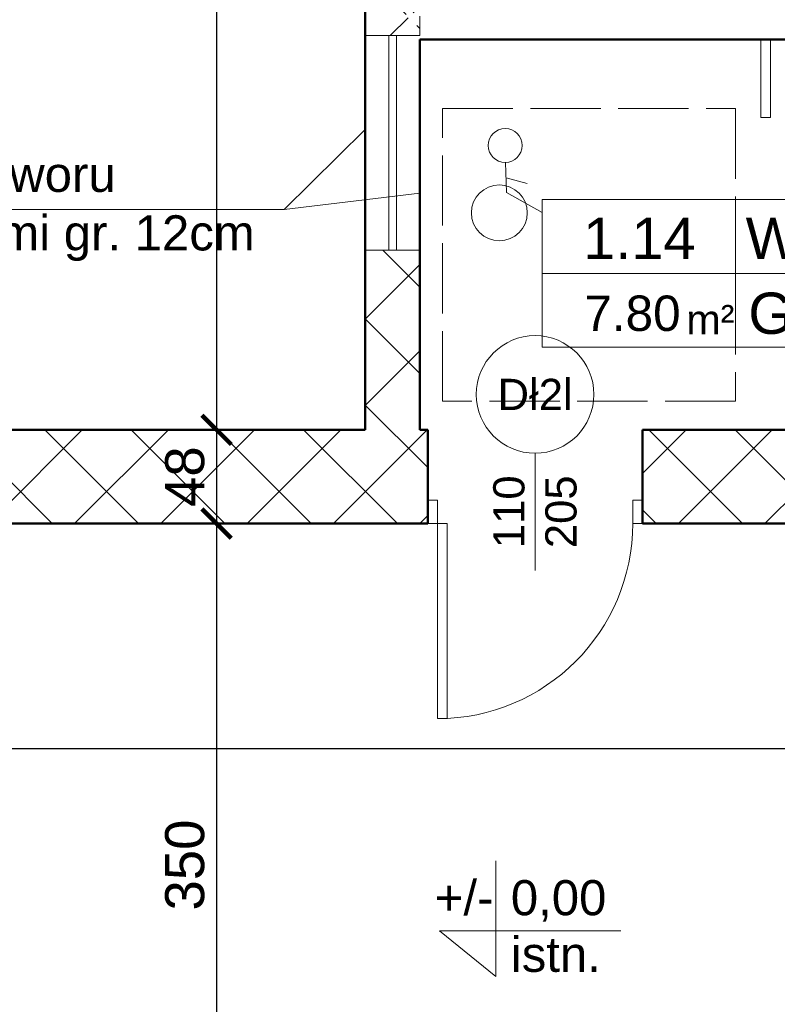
# Model space of a CAD drawing. Header units: millimetres. Extents: x -61343 to 9939, y -6894 to 7453.
# Tile 34 of 255: x -25694 to -25306, y 3074 to 3578. Entities that reach past the tile are written whole.
import ezdxf
from ezdxf.enums import TextEntityAlignment as Align

# ---------------------------------------------------------------- set-up
doc = ezdxf.new("R2010")
doc.units = ezdxf.units.MM
doc.header["$MEASUREMENT"] = 0
doc.linetypes.add('ACAD_ISO02W100', pattern=[15, 12, -3])
for name, color, linetype, lineweight in [('A_opisy', 81, 'Continuous', 13), ('A_przekrojowe główne', 50, 'Continuous', 50), ('A_sanitarka', 140, 'Continuous', 13), ('A_stolarka', 20, 'Continuous', 15), ('A_wymiary', 253, 'Continuous', 9), ('A_ściany istniejące', 82, 'Continuous', 50), ('A_ściany istniejące hatch', 82, 'Continuous', 9)]:
    doc.layers.add(name, color=color, linetype=linetype, lineweight=lineweight)
doc.layers.add('Konstrukcja - Ściany zew', color=7, linetype='Continuous')
doc.styles.get("Standard").update_dxf_attribs({"font": 'arial.ttf'})
doc.styles.add('STYL_AUTOMATYCZNY_2', font='arialbd.ttf')
doc.dimstyles.new('1do100', dxfattribs={"dimtxt": 20, "dimasz": 15, "dimexe": 15, "dimexo": 0.625, "dimgap": 6, "dimtad": 1, "dimtxsty": 'Standard', "dimblk": 'ARCHTICK', "dimcen": 2.5, "dimadec": 0, "dimazin": 0, "dimtfac": 1, "dimtmove": 0, "dimatfit": 3, "dimldrblk": 'OBLIQUE', "dimfxl": 15, "dimfxlon": 1, "dimarcsym": 0})

# ---------------------------------------------------------------- blocks, each defined once
blk = doc.blocks.new('_ArchTick')
at = {"color": 0, "linetype": 'ByBlock', "const_width": 0.15}
blk.add_lwpolyline([(-0.5, -0.5), (0.5, 0.5)], dxfattribs=at)
blk = doc.blocks.new('*D1283')
at = {"layer": 'A_wymiary', "color": 0, "lineweight": -2, "transparency": 16777216}
for p, q in [((-26061.05965633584, 3220.118262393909), (-26061.05965633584, 3190.118262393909)), ((-23895.05965633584, 3220.118262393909), (-23895.05965633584, 3190.118262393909)), ((-26061.05965633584, 3205.118262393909), (-23895.05965633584, 3205.118262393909))]:
    blk.add_line(p, q, dxfattribs=at)
at = {"layer": 'Defpoints', "color": 0, "transparency": 16777216}
for p in [(-26061.05965633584, 3320.323442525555), (-23895.05965633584, 3320.323442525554), (-23895.05965633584, 3205.118262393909)]:
    blk.add_point(p, dxfattribs=at)
at = {"layer": 'A_wymiary', "color": 0, "lineweight": -2, "transparency": 16777216, "xscale": 15, "yscale": 15, "zscale": 15, "rotation": 180}
blk.add_blockref('_ArchTick', (-26061.05965633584, 3205.118262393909), dxfattribs=at)
at = {"layer": 'A_wymiary', "color": 0, "lineweight": -2, "transparency": 16777216, "xscale": 15, "yscale": 15, "zscale": 15}
blk.add_blockref('_ArchTick', (-23895.05965633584, 3205.118262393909), dxfattribs=at)
at = {"layer": 'A_wymiary', "color": 0, "transparency": 16777216, "insert": (-24978.05965633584, 3221.329722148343), "char_height": 20, "attachment_point": 5}
blk.add_mtext('2166', dxfattribs=at)
blk = doc.blocks.new('_Oblique')
at = {"color": 0, "linetype": 'ByBlock', "lineweight": -2}
blk.add_line((-0.5, -0.5), (0.5, 0.5), dxfattribs=at)
blk = doc.blocks.new('*D1275')
at = {"layer": 'A_wymiary', "color": 0, "lineweight": -2, "transparency": 16777216}
for p, q in [((-25578.20712169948, 3970.323442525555), (-25608.20712169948, 3970.323442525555)), ((-25593.20712169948, 3970.323442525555), (-25593.20712169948, 3368.323442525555)), ((-25578.20712169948, 3368.323442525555), (-25608.20712169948, 3368.323442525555))]:
    blk.add_line(p, q, dxfattribs=at)
at = {"layer": 'Defpoints', "color": 0, "transparency": 16777216}
for p in [(-25103.05965633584, 3970.323442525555), (-25593.20712169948, 3368.323442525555), (-24658.05965633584, 3368.323442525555)]:
    blk.add_point(p, dxfattribs=at)
at = {"layer": 'A_wymiary', "color": 0, "lineweight": -2, "transparency": 16777216, "xscale": 15, "yscale": 15, "zscale": 15}
for p, rotation in [((-25593.20712169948, 3970.323442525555), 90), ((-25593.20712169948, 3368.323442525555), 270)]:
    blk.add_blockref('_ArchTick', p, dxfattribs=dict(at, rotation=rotation))
at = {"layer": 'A_wymiary', "color": 0, "transparency": 16777216, "insert": (-25609.41858145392, 3669.323442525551), "char_height": 20, "attachment_point": 5, "rotation": 90}
blk.add_mtext('602', dxfattribs=at)
blk = doc.blocks.new('*D1276')
at = {"layer": 'A_wymiary', "color": 0, "lineweight": -2, "transparency": 16777216}
for p, q in [((-25578.20712169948, 3368.323442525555), (-25608.20712169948, 3368.323442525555)), ((-25593.20712169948, 3368.323442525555), (-25593.20712169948, 3320.323442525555)), ((-25578.20712169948, 3320.323442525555), (-25608.20712169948, 3320.323442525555))]:
    blk.add_line(p, q, dxfattribs=at)
at = {"layer": 'Defpoints', "color": 0, "transparency": 16777216}
for p in [(-24658.05965633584, 3368.323442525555), (-25593.20712169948, 3320.323442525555), (-24678.05965633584, 3320.323442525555)]:
    blk.add_point(p, dxfattribs=at)
at = {"layer": 'A_wymiary', "color": 0, "lineweight": -2, "transparency": 16777216, "xscale": 15, "yscale": 15, "zscale": 15}
for p, rotation in [((-25593.20712169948, 3368.323442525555), 90), ((-25593.20712169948, 3320.323442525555), 270)]:
    blk.add_blockref('_ArchTick', p, dxfattribs=dict(at, rotation=rotation))
at = {"layer": 'A_wymiary', "color": 0, "transparency": 16777216, "insert": (-25609.41858145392, 3344.323442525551), "char_height": 20, "attachment_point": 5, "rotation": 90}
blk.add_mtext('48', dxfattribs=at)
blk = doc.blocks.new('*D1277')
at = {"layer": 'A_wymiary', "color": 0, "lineweight": -2, "transparency": 16777216}
for p, q in [((-25578.20712169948, 3320.323442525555), (-25608.20712169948, 3320.323442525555)), ((-25593.20712169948, 3320.323442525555), (-25593.20712169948, 2970.323442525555)), ((-25578.20712169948, 2970.323442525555), (-25608.20712169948, 2970.323442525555))]:
    blk.add_line(p, q, dxfattribs=at)
at = {"layer": 'Defpoints', "color": 0, "transparency": 16777216}
for p in [(-24678.05965633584, 3320.323442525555), (-25593.20712169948, 2970.323442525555), (-25112.05965633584, 2970.323442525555)]:
    blk.add_point(p, dxfattribs=at)
at = {"layer": 'A_wymiary', "color": 0, "lineweight": -2, "transparency": 16777216, "xscale": 15, "yscale": 15, "zscale": 15}
for p, rotation in [((-25593.20712169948, 3320.323442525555), 90), ((-25593.20712169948, 2970.323442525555), 270)]:
    blk.add_blockref('_ArchTick', p, dxfattribs=dict(at, rotation=rotation))
at = {"layer": 'A_wymiary', "color": 0, "transparency": 16777216, "insert": (-25609.42540273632, 3145.323442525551), "char_height": 20, "attachment_point": 5, "rotation": 90}
blk.add_mtext('350', dxfattribs=at)
blk = doc.blocks.new('*U1304')
blk.add_line((63.8127706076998, 50), (63.8127706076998, 0))
for points in [[(151.6563229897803, 25), (-1.608218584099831, 25), (-1.608218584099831, 50), (151.6563229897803, 50)], [(63.8127706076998, 0), (-1.608218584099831, 0), (-1.608218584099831, 50), (63.8127706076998, 50)], [(-1.608218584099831, 3.552713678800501e-15), (151.6563229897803, 1.315085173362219e-15), (151.6563229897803, 25), (-1.608218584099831, 25)]]:
    blk.add_lwpolyline(points, close=True)
at = {"insert": (47.18280978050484, 14.32589765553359), "char_height": 10, "attachment_point": 1}
blk.add_mtext_dynamic_manual_height_columns('m²', width=64.84177150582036, gutter_width=75, heights=[0], dxfattribs=at)
blk.add_attdef('NR', text='', height=14).set_placement((31.27604232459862, 36.87371778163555), align=Align.MIDDLE_CENTER)
for tag, p in [('NAZWA_POM.', (67.27913792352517, 36.87371778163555)), ('WYKOŃCZENIE', (68.17839194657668, 11.49736833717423))]:
    blk.add_attdef(tag, text='', height=14).set_placement(p, align=Align.MIDDLE_LEFT)
blk.add_attdef('POW', text='', height=14).set_placement((41.48388954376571, 11.50248429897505), align=Align.MIDDLE_RIGHT)

msp = doc.modelspace()

# ---------------------------------------------------------------- hatches: boundary and pattern name
at = {"layer": 'A_ściany istniejące hatch'}
h = msp.add_hatch(dxfattribs=at)
h.set_pattern_fill('NET', color=256, scale=250, angle=45)
h.set_pattern_definition([(45, (7385.571392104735, 0), (-22.09708691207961, 22.09708691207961), []), (135, (7385.571392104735, 0), (-22.09708691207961, -22.09708691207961), [])])
h.paths.add_polyline_path([(-24601.05965633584, 5156.323444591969), (-24559.05965633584, 5156.323441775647), (-24559.05965633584, 4894.323442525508), (-24349.05965633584, 4894.323442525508), (-24349.05965633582, 4852.323442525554), (-24601.05965633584, 4852.323442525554)], flags=16)
h.paths.add_polyline_path([(-24007.05800551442, 4880.323442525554), (-24007.05800551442, 4820.323442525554), (-24127.05965633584, 4820.323442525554), (-24127.05965633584, 4660.323442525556), (-24187.05965633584, 4660.323442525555), (-24187.05965633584, 4852.323442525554), (-24229.05965633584, 4852.323442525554), (-24229.05965633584, 4894.323442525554), (-24225.05965633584, 4894.323442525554), (-24225.05965633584, 5553.323442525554), (-24559.05965633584, 5553.323442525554), (-24559.05965633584, 5507.323442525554), (-24601.05965633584, 5507.323442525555), (-24601.05965633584, 5597.323442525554), (-24143.05965633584, 5597.323442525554), (-24143.05965931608, 5553.323442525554), (-24181.05965633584, 5553.323442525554), (-24181.05965633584, 4880.323442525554)], flags=17)
h.paths.add_polyline_path([(-23403.05965633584, 4880.323442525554), (-23261.05965633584, 4880.323442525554), (-23261.05965633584, 4942.323442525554), (-23217.05965633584, 4942.323442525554), (-23217.05965633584, 4657.323445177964), (-23277.05965633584, 4657.323445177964), (-23277.05965633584, 4820.323442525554), (-23403.05965633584, 4820.323442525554)], flags=17)
h.paths.add_polyline_path([(-23360.05965633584, 4000.323442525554), (-23277.05965633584, 4000.323442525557), (-23277.05965633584, 4115.323445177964), (-23217.05965633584, 4115.323445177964), (-23217.05965633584, 3942.323442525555), (-23277.05965633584, 3942.323442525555), (-23277.05965633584, 3975.323442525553), (-23360.05965633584, 3975.323442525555)], flags=17)
h.paths.add_polyline_path([(-23717.05965633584, 4570.323442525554), (-23687.05965633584, 4570.323442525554), (-23687.05965633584, 4540.323442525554), (-23717.05965633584, 4540.323442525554)], flags=17)
h.paths.add_polyline_path([(-23717.05965633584, 4276.323442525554), (-23687.05965633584, 4276.323442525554), (-23687.05965633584, 4306.323442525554), (-23717.05965633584, 4306.323442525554)], flags=17)
h.paths.add_polyline_path([(-24205.05965633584, 2730.323442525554), (-24145.05965633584, 2730.323442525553), (-24145.05965633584, 2570.323442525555), (-23907.05965633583, 2570.323442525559), (-23907.05965633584, 2750.323442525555), (-23847.05965633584, 2750.323442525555), (-23847.05965633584, 2570.323442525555), (-23277.05965633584, 2570.323442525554), (-23277.05965633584, 2720.323442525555), (-23217.05965633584, 2720.323442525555), (-23217.05965633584, 2510.323442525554), (-24205.05965633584, 2510.323442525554)])
h.paths.add_polyline_path([(-26687.05965227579, 5880.323442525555), (-26474.05965633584, 5880.32344487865), (-26474.05966137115, 5974.357659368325), (-26449.05965901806, 5974.35765319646), (-26449.05965901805, 5855.323442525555), (-26687.05965227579, 5855.323442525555)], flags=17)
h.paths.add_polyline_path([(-26054.05965633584, 5854.668952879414), (-26019.05965633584, 5854.668952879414), (-26019.05965633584, 5974.35765319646), (-26054.05965633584, 5974.35765319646)], flags=17)
h.paths.add_polyline_path([(-25764.05965630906, 4030.323442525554), (-25694.05966801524, 4030.323442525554), (-25694.05966801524, 3970.323442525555), (-25764.05965630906, 3970.323442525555)], flags=17)
h.paths.add_polyline_path([(-25354.05965630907, 4030.323442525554), (-25284.05965630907, 4030.323442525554), (-25284.05965630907, 3970.323442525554), (-25354.05965630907, 3970.323442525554)], flags=17)
h.paths.add_polyline_path([(-24913.05965630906, 4030.323442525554), (-24845.05966801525, 4030.323442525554), (-24845.05966801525, 3970.323442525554), (-24913.05965630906, 3970.323442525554)], flags=17)
h.paths.add_polyline_path([(-24710.05965630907, 4030.323442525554), (-24629.05966801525, 4030.323442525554), (-24629.05966801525, 3970.323442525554), (-24710.05965630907, 3970.323442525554)], flags=17)
h.paths.add_polyline_path([(-24127.05965633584, 4530.323438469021), (-24187.05965633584, 4530.323438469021), (-24187.05965633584, 4454.323442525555), (-24127.05965633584, 4454.323442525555)], flags=17)
h.paths.add_polyline_path([(-24559.05965633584, 5377.323440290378), (-24601.05965633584, 5377.323440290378), (-24601.05965633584, 5286.323444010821), (-24559.05965633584, 5286.323444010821)], flags=16)
h.paths.add_polyline_path([(-24013.05965633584, 5597.323442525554), (-23879.05965633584, 5597.323442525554), (-23879.05965633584, 5553.323442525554), (-24013.05965633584, 5553.323442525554)], flags=17)
h.paths.add_polyline_path([(-23261.05965633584, 5277.323444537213), (-23217.05965633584, 5277.323444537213), (-23217.05965633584, 5352.323442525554), (-23261.05965633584, 5352.323442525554)], flags=17)
h.paths.add_polyline_path([(-23261.05965633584, 5072.323442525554), (-23217.05965633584, 5072.323442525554), (-23217.05965633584, 5147.323442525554), (-23261.05965633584, 5147.323442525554)], flags=17)
h.paths.add_polyline_path([(-23277.05965633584, 4451.32344741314), (-23217.05965633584, 4451.32344741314), (-23217.05965633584, 4527.323445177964), (-23277.05965633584, 4527.323445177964)], flags=17)
h.paths.add_polyline_path([(-23277.05965633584, 4245.32344741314), (-23217.05965633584, 4245.32344741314), (-23217.05965633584, 4321.323445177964), (-23277.05965633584, 4321.323445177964)], flags=17)
h.paths.add_polyline_path([(-23277.05965633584, 3737.323444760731), (-23217.05965633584, 3737.323444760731), (-23217.05965633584, 3812.323442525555), (-23277.05965633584, 3812.323442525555)], flags=17)
h.paths.add_polyline_path([(-23277.05965633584, 3532.323444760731), (-23217.05965633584, 3532.323444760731), (-23217.05965633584, 3607.323442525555), (-23277.05965633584, 3607.323442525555)], flags=17)
h.paths.add_polyline_path([(-23277.05965633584, 3060.32344476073), (-23217.05965633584, 3060.32344476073), (-23217.05965633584, 3130.323442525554), (-23277.05965633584, 3130.323442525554)], flags=17)
h.paths.add_polyline_path([(-23217.05965633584, 2855.323442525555), (-23277.05965633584, 2855.323442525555), (-23277.05965633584, 2925.323442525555), (-23217.05965633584, 2925.323442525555)], flags=17)
h.paths.add_polyline_path([(-24502.05965659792, 2970.323442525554), (-24432.05965633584, 2970.323442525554), (-24432.05965633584, 2910.323442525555), (-24502.05965659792, 2910.323442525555)], flags=17)
h.paths.add_polyline_path([(-24707.05965633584, 2910.323442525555), (-24637.05965633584, 2910.323442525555), (-24637.05965633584, 2970.323442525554), (-24707.05965633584, 2970.323442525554)], flags=17)
h.paths.add_polyline_path([(-24912.05965659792, 2970.323442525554), (-24842.05965633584, 2970.323442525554), (-24842.05965633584, 2910.323442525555), (-24912.05965659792, 2910.323442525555)], flags=17)
h.paths.add_polyline_path([(-25169.05965633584, 2910.323442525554), (-25047.05966804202, 2910.323442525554), (-25047.05966804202, 2970.323442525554), (-25169.05965633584, 2970.323442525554)], flags=17)
h.paths.add_polyline_path([(-25374.05965659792, 2970.323442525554), (-25304.05965633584, 2970.323442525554), (-25304.05965633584, 2910.323442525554), (-25374.05965659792, 2910.323442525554)], flags=17)
h.paths.add_polyline_path([(-25579.05965633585, 2910.323442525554), (-25509.05965633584, 2910.323442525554), (-25509.05965633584, 2970.323442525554), (-25579.05965633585, 2970.323442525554)], flags=17)
h.paths.add_polyline_path([(-25784.05965659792, 2970.323442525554), (-25714.05965633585, 2970.323442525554), (-25714.05965633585, 2910.323442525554), (-25784.05965659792, 2910.323442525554)], flags=17)
h.paths.add_polyline_path([(-23895.05965633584, 2970.323442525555), (-23981.55965633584, 2970.323442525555), (-23981.54424533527, 2910.323442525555), (-23907.05965633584, 2910.323442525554), (-23907.05965633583, 2860.323442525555), (-23847.05965633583, 2860.323442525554), (-23847.05965633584, 3103.823442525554), (-23895.05965633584, 3103.823442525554)], flags=17)
h.paths.add_polyline_path([(-24091.55965633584, 2970.323442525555), (-24091.54424533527, 2910.323442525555), (-24145.05965633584, 2910.323442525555), (-24145.05965633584, 2870.323442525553), (-24205.05965633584, 2870.323442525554), (-24205.05965633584, 2910.323442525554), (-24297.05965633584, 2910.323442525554), (-24297.05965633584, 2970.323442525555)], flags=17)
h.paths.add_polyline_path([(-26079.05965633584, 2864.323442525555), (-26019.05965633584, 2864.323442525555), (-26019.05965633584, 2910.323442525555), (-25919.05965633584, 2910.323442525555), (-25919.05966804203, 2970.323442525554), (-26079.05965633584, 2970.323442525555)], flags=17)
h.paths.add_polyline_path([(-24289.05965630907, 4030.323442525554), (-24187.05965633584, 4030.323442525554), (-24187.05965633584, 4324.323442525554), (-24127.05965633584, 4324.32343846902), (-24127.05965633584, 4000.323442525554), (-24110.05965633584, 4000.323442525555), (-24110.05965633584, 3975.323442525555), (-24127.05965633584, 3975.323442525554), (-24127.05965633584, 3620.323442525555), (-24100.05965633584, 3620.323442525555), (-24100.05965633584, 3540.323442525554), (-24127.05965633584, 3540.323442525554), (-24127.05965633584, 3320.323442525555), (-24302.55965633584, 3320.323442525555), (-24302.55965633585, 3368.323442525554), (-24167.05965633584, 3368.323442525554), (-24167.05965633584, 3970.323442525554), (-24289.05965657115, 3970.323442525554)], flags=17)
h.paths.add_polyline_path([(-24494.05965630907, 4030.323442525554), (-24424.05965630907, 4030.323442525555), (-24424.05965630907, 3970.323442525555), (-24457.05965633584, 3970.323442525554), (-24457.05965633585, 3804.323442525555), (-24489.05965633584, 3804.323445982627), (-24489.05965633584, 3970.323442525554), (-24494.05965630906, 3970.323442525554)], flags=17)
h.paths.add_polyline_path([(-24736.05965633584, 3368.323442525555), (-24489.05965633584, 3368.323442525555), (-24489.05965633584, 3518.323447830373), (-24457.05965633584, 3518.3234443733), (-24457.05965633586, 3368.323442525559), (-24412.55965633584, 3368.323442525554), (-24412.55965633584, 3320.323442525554), (-24736.05965633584, 3320.323442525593)], flags=17)
h.paths.add_polyline_path([(-25725.05965633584, 3368.323442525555), (-25725.05965633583, 3320.323442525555), (-25485.05965633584, 3320.323442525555), (-25485.05965633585, 3368.323442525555), (-25489.05965630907, 3368.323442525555), (-25489.05965630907, 3460.323442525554), (-25517.05965630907, 3460.323442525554), (-25517.05965630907, 3368.323442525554)], flags=17)
h.paths.add_polyline_path([(-26079.05965633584, 4061.323442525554), (-26019.05965633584, 4061.323442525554), (-26019.05965633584, 4030.323442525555), (-25899.05965630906, 4030.323442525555), (-25899.05966801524, 3970.323442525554), (-26039.05965633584, 3970.323442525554), (-26039.05965633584, 3368.323442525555), (-25835.05965633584, 3368.323442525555), (-25835.05965633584, 3320.323442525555), (-26079.05965633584, 3320.323442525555)], flags=17)
h.paths.add_polyline_path([(-26019.05965633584, 4357.738516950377), (-26079.05965633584, 4357.738516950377), (-26079.05965633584, 4201.323453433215), (-26019.05965633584, 4201.323453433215)], flags=17)
h.paths.add_polyline_path([(-26019.05965633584, 4572.297004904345), (-26079.05965633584, 4572.297004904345), (-26079.05965633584, 4492.738518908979), (-26019.05965633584, 4492.738518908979)], flags=17)
h.paths.add_polyline_path([(-26019.05965633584, 4787.323442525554), (-26079.05965633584, 4787.323442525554), (-26079.05965633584, 4707.297013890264), (-26019.05965633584, 4707.297013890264)], flags=17)
h.paths.add_polyline_path([(-26019.05965633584, 5107.323442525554), (-26079.05965633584, 5107.323442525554), (-26079.05965633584, 4922.323442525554), (-26019.05965633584, 4922.323442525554)], flags=17)
h.paths.add_polyline_path([(-26019.05965633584, 5312.323442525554), (-26079.05965633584, 5312.323442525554), (-26079.05965633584, 5242.323455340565), (-26019.05965633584, 5242.323455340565)], flags=17)
h.paths.add_polyline_path([(-26019.05965633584, 5527.323442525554), (-26079.05965633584, 5527.323442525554), (-26079.05965633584, 5447.323442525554), (-26019.05965633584, 5447.323442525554)], flags=17)
h.paths.add_polyline_path([(-27069.05965633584, 5252.439788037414), (-27129.05965633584, 5252.439788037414), (-27129.05965633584, 5322.419772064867), (-27069.05965633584, 5322.419772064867), (-27069.05965633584, 5324.323442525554), (-26609.05965633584, 5324.323442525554), (-26609.05965633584, 5314.323442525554), (-26640.15965633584, 5314.323442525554), (-26640.15965633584, 5238.323442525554), (-26655.15965633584, 5238.323442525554), (-26655.15965633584, 5314.323442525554), (-26911.05965633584, 5314.323442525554), (-26911.05965633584, 5299.320287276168), (-26918.05965633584, 5299.320287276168), (-26918.05965633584, 5314.323442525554), (-27069.05965633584, 5314.323442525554)])
h.paths.add_polyline_path([(-27069.05965633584, 5197.323442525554), (-27069.05965633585, 5204.323442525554), (-26918.05965633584, 5204.323442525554), (-26918.05965633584, 5209.320288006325), (-26911.05965633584, 5209.320288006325), (-26911.05965633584, 5186.842374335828), (-26918.05965633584, 5186.842373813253), (-26918.05965633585, 5197.323442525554)], flags=17)
h.paths.add_polyline_path([(-27129.05965633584, 5117.439788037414), (-27069.05965633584, 5117.439788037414), (-27069.05965633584, 5087.323442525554), (-26918.05965633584, 5087.323442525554), (-26918.05965633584, 5096.842374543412), (-26911.05965633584, 5096.842374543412), (-26911.05965633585, 5087.323442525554), (-26655.15965633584, 5087.323442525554), (-26655.15965633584, 5143.323442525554), (-26640.15965633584, 5143.323442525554), (-26640.15965633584, 5087.323442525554), (-26612.05965609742, 5087.323442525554), (-26612.05965633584, 5072.323442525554), (-27069.05965633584, 5072.323442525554), (-27069.05965633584, 5046.959804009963), (-27129.05965633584, 5046.959804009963)])
h.paths.add_polyline_path([(-27129.05965633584, 4916.959804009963), (-27069.05965633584, 4916.959804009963), (-27069.05965633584, 4872.323442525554), (-26477.05965633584, 4872.323442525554), (-26477.05965633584, 4889.588796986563), (-26429.05965633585, 4889.588796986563), (-26429.05965633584, 4560.322612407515), (-26477.05965633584, 4560.322612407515), (-26477.05965633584, 4832.323442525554), (-27069.05965633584, 4832.323442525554), (-27069.05965633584, 4754.452296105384), (-27129.05965633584, 4754.452296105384)])
h.paths.add_polyline_path([(-27129.05965633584, 4414.472312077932), (-27069.05965633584, 4414.472312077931), (-27069.05965633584, 4392.323442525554), (-26477.05965633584, 4392.323442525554), (-26477.05965633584, 4450.322612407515), (-26429.05965633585, 4450.322612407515), (-26429.05965633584, 4053.322612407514), (-26477.05965633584, 4053.322612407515), (-26477.05965633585, 4367.323442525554), (-27069.05965633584, 4367.323442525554), (-27069.05965633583, 4344.256026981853), (-27129.05965633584, 4344.256026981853)])
h.paths.add_polyline_path([(-27129.05965633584, 4000.125357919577), (-27069.05965633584, 4000.125357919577), (-27069.05965633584, 3930.323442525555), (-26477.05965633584, 3930.323442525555), (-26477.05965633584, 3943.322612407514), (-26429.05965633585, 3943.322612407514), (-26429.05965633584, 3884.684373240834), (-26477.05965633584, 3884.684373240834), (-26477.05965633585, 3887.323442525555), (-27069.05965633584, 3887.323442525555), (-27069.05965633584, 3835.125357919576), (-27129.05965633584, 3835.125357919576)])
h.paths.add_polyline_path([(-27129.05965633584, 3700.125357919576), (-27069.05965633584, 3700.125357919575), (-27069.05965633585, 3645.543180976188), (-27010.05965633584, 3645.543180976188), (-27010.05965633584, 3787.240861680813), (-27000.69587569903, 3787.240861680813), (-27000.69587692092, 3781.240861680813), (-27004.05965633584, 3781.240861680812), (-27004.05965633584, 3645.543180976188), (-26907.05965633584, 3645.543180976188), (-26907.05965633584, 3781.240861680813), (-26911.69587692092, 3781.240861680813), (-26911.69587692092, 3787.240861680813), (-26896.5144484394, 3787.240861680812), (-26896.5144484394, 3781.240861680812), (-26901.05965633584, 3781.240861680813), (-26901.05965633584, 3645.543180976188), (-26804.05965633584, 3645.543180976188), (-26804.05965633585, 3781.240861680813), (-26807.5144484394, 3781.240861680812), (-26807.51444953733, 3787.240861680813), (-26798.05965633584, 3787.240861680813), (-26798.05965633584, 3752.240861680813), (-26793.88796868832, 3752.240861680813), (-26793.88796868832, 3746.240861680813), (-26798.05965633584, 3746.240861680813), (-26798.05965633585, 3645.543180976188), (-26630.05965633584, 3645.543180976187), (-26630.05965633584, 3746.240861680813), (-26704.88796654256, 3746.240861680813), (-26704.88796753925, 3752.240861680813), (-26624.05965633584, 3752.240861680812), (-26624.05965633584, 3645.543180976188), (-26477.05965633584, 3645.543180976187), (-26477.05965633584, 3774.684373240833), (-26429.05965633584, 3774.684373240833), (-26429.05965633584, 3627.829504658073), (-26477.05965633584, 3627.829504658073), (-26477.05965633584, 3630.543180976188), (-26624.05965633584, 3630.543180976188), (-26624.05965633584, 3588.24317934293), (-26630.05965633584, 3588.243180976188), (-26630.05965633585, 3630.543180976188), (-27069.05965633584, 3630.543180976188), (-27129.05965633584, 3630.543180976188)])
h.paths.add_polyline_path([(-27129.05965633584, 4549.472312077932), (-27069.05965633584, 4549.472312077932), (-27069.05965633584, 4619.452296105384), (-27129.05965633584, 4619.452296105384)])
h.paths.add_polyline_path([(-27129.05965633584, 4135.125357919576), (-27069.05965633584, 4135.125357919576), (-27069.05965633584, 4209.256026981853), (-27129.05965633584, 4209.256026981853)], flags=17)
h.paths.add_polyline_path([(-27129.05965633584, 3425.563196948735), (-27069.05965633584, 3425.563196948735), (-27069.05965633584, 3495.543180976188), (-27129.05965633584, 3495.543180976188)], flags=17)
h.paths.add_polyline_path([(-27129.05965633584, 3220.583212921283), (-27129.05965633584, 3290.563196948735), (-27069.05965633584, 3290.563196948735), (-27069.05965633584, 3280.563196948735), (-27022.05965633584, 3280.563196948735), (-27022.05965633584, 3451.543196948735), (-27010.8489369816, 3451.543196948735), (-27010.8489369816, 3445.543196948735), (-27016.05965633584, 3445.543196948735), (-27016.05965633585, 3280.563196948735), (-26917.05965633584, 3280.563196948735), (-26917.05965633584, 3445.543196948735), (-26921.84893456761, 3445.543196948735), (-26921.84893456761, 3451.543196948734), (-26906.54779697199, 3451.543196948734), (-26906.54779697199, 3445.543196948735), (-26911.05965633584, 3445.543196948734), (-26911.05965633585, 3280.563196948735), (-26814.05965633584, 3280.563196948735), (-26814.05965633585, 3445.543196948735), (-26817.54779522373, 3445.543196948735), (-26817.54779826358, 3451.543196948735), (-26803.51444971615, 3451.543196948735), (-26803.5144484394, 3445.543196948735), (-26808.05965633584, 3445.543196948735), (-26808.05965633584, 3280.563196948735), (-26711.05965633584, 3280.563196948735), (-26711.05965633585, 3445.543196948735), (-26714.5144484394, 3445.543196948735), (-26714.5144484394, 3451.543196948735), (-26711.05965633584, 3451.543196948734), (-26711.05965633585, 3495.543180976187), (-26630.05965633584, 3495.543180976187), (-26630.05965633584, 3499.243179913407), (-26624.05965633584, 3499.243179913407), (-26624.05965633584, 3485.215646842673), (-26630.05965633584, 3485.215646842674), (-26630.05965633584, 3489.543180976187), (-26705.05965633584, 3489.543180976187), (-26705.05965633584, 3280.563196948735), (-26630.05965633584, 3280.563196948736), (-26630.05965633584, 3396.215642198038), (-26624.05965633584, 3396.21564435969), (-26624.05965633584, 3280.563196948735), (-26477.05965633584, 3280.563196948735), (-26477.05965633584, 3517.829504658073), (-26429.05965633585, 3517.829504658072), (-26429.05965633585, 3084.023442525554), (-26477.05965633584, 3084.023442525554), (-26477.05965633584, 3265.563196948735), (-26624.05965633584, 3265.563196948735), (-26624.05965633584, 3168.053688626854), (-26630.05965633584, 3168.053688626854), (-26630.05965633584, 3265.563196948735), (-26705.05965633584, 3265.563196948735), (-26705.05965633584, 3072.723442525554), (-26630.05965633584, 3072.723442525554), (-26630.05965633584, 3079.05368821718), (-26624.05965633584, 3079.05368821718), (-26624.05965633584, 3063.023443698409), (-26630.05965633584, 3063.023442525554), (-26630.05965633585, 3066.723442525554), (-26711.05965633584, 3066.723442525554), (-26711.05965633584, 3140.323442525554), (-26714.5144484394, 3140.323442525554), (-26714.5144484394, 3146.323442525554), (-26711.05965633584, 3146.323442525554), (-26711.05965633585, 3265.563196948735), (-26808.05965633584, 3265.563196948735), (-26808.05965633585, 3146.323442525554), (-26803.51444929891, 3146.323442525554), (-26803.5144484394, 3140.323442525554), (-26817.54779697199, 3140.323442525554), (-26817.54779522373, 3146.323442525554), (-26814.05965633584, 3146.323442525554), (-26814.05965633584, 3265.563196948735), (-26911.05965633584, 3265.563196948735), (-26911.05965633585, 3146.323442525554), (-26906.54779697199, 3146.323442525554), (-26906.54779697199, 3140.323442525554), (-26921.84893562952, 3140.323442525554), (-26921.84893456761, 3146.323442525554), (-26917.05965633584, 3146.323442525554), (-26917.05965633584, 3265.563196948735), (-27016.05965633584, 3265.563196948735), (-27016.05965633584, 3146.323442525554), (-27010.84893516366, 3146.323442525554), (-27010.8489369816, 3140.323442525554), (-27022.05965633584, 3140.323442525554), (-27022.05965633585, 3265.563196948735), (-27069.05965633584, 3265.563196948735), (-27069.05965633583, 3220.583212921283)])
h.paths.add_polyline_path([(-27009.05965633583, 2829.323442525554), (-27069.05965633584, 2829.323442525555), (-27069.05965633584, 2910.323442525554), (-27129.05965633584, 2910.323442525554), (-27129.05965633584, 3085.583212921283), (-27069.05965633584, 3085.583212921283), (-27069.05965633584, 2970.323442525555), (-26630.05965633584, 2970.323442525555), (-26630.05965633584, 2974.023442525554), (-26624.05965633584, 2974.023443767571), (-26624.05965633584, 2970.323442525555), (-26477.05965633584, 2970.323442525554), (-26477.05965633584, 2974.023442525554), (-26429.05965633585, 2974.023442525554), (-26429.05965633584, 2919.323443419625), (-26454.05965633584, 2919.323442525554), (-26454.05965633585, 2930.323442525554), (-26624.05965633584, 2930.323442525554), (-26624.05965633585, 2925.583212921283), (-26630.05965633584, 2925.583212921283), (-26630.05965633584, 2930.323442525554), (-26814.05965633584, 2930.323442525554), (-26814.05965633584, 2890.070277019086), (-26839.05965633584, 2890.070277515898), (-26839.05965633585, 2930.323442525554), (-27009.05965633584, 2930.323442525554)])
h.paths.add_polyline_path([(-27009.05965633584, 2580.323442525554), (-27009.05965633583, 2619.323442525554), (-27069.05965633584, 2619.323442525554), (-27069.05965633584, 2520.323442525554), (-26019.05965633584, 2520.323442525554), (-26019.05965633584, 2724.323442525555), (-26079.05965633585, 2724.323442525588), (-26079.05965633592, 2580.323442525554)])
edge = h.paths.add_edge_path()
edge.add_line((-23749.05965633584, 5597.323442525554), (-23749.05965991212, 5553.323442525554))
edge.add_line((-23749.05965991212, 5553.323442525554), (-23711.05965633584, 5553.323442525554))
edge.add_line((-23711.05965633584, 5553.323442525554), (-23711.05965633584, 5403.323442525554))
edge.add_line((-23711.05965633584, 5403.323442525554), (-23684.05965633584, 5403.323442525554))
edge.add_line((-23684.05965633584, 5403.323442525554), (-23684.05965633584, 5553.323442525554))
edge.add_line((-23684.05965633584, 5553.323442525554), (-23261.05965633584, 5553.323442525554))
edge.add_line((-23261.05965633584, 5553.323442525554), (-23261.05965633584, 5482.323440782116))
edge.add_line((-23261.05965633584, 5482.323440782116), (-23217.05965633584, 5482.323442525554))
edge.add_line((-23217.05965633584, 5482.323442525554), (-23217.05965633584, 5597.323442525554))
edge.add_line((-23217.05965633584, 5597.323442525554), (-23749.05965633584, 5597.323485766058))
edge.add_line((-27084.05965633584, 5974.357659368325), (-27049.05965633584, 5974.357659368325))
edge.add_line((-27049.05965633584, 5974.357659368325), (-27049.05964925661, 5880.32344487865))
edge.add_line((-27049.05964925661, 5880.32344487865), (-26867.05965633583, 5880.32344487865))
edge.add_line((-26867.05965633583, 5880.32344487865), (-26867.05965218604, 5855.323442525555))
edge.add_line((-26867.05965218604, 5855.323442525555), (-27084.05965633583, 5855.323442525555))
edge.add_line((-27084.05965633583, 5855.323442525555), (-27084.05965633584, 5974.35765319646))
edge.add_line((-25489.05965630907, 3570.323442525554), (-25517.05965630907, 3570.323442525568))
edge.add_line((-25517.05965630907, 3570.323442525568), (-25517.05965624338, 3855.323442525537))
edge.add_line((-25517.05965624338, 3855.323442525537), (-25489.0596563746, 3855.323442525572))
edge.add_line((-25489.0596563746, 3855.323442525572), (-25489.05965617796, 3775.342492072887))
edge.add_line((-25489.05965617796, 3775.342492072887), (-25489.05965630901, 3683.71488578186))
edge.add_line((-25489.05965630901, 3683.71488578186), (-25489.05965630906, 3580.323442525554))
edge.add_line((-25489.05965630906, 3580.323442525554), (-25489.05966801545, 3570.323442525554))
edge.add_line((-26179.05965633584, 5852.323442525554), (-26019.05965633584, 5852.323442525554))
edge.add_line((-26019.05965633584, 5852.323442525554), (-26019.05965633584, 5662.323442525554))
edge.add_line((-26019.05965633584, 5662.323442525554), (-26079.05965633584, 5662.323442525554))
edge.add_line((-26079.05965633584, 5662.323442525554), (-26079.05965633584, 5792.323442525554))
edge.add_line((-26079.05965633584, 5792.323442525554), (-26179.05965633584, 5792.323442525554))
edge.add_line((-26179.05965633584, 5792.323442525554), (-26179.05965821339, 5852.323442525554))
edge.add_line((-26687.05965052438, 5852.323442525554), (-26329.05965633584, 5852.323442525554))
edge.add_line((-26329.05965633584, 5852.323442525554), (-26329.05965633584, 5792.323442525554))
edge.add_line((-26329.05965633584, 5792.323442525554), (-26429.05965633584, 5792.323442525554))
edge.add_line((-26429.05965633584, 5792.323442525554), (-26429.05965633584, 4999.588796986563))
edge.add_line((-26429.05965633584, 4999.588796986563), (-26477.05965633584, 4999.588796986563))
edge.add_line((-26477.05965633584, 4999.588796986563), (-26477.05965633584, 5072.323442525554))
edge.add_line((-26477.05965633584, 5072.323442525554), (-26517.05965299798, 5072.323442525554))
edge.add_line((-26517.05965299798, 5072.323442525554), (-26517.05965633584, 5087.323442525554))
edge.add_line((-26517.05965633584, 5087.323442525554), (-26477.05965633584, 5087.323442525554))
edge.add_line((-26477.05965633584, 5087.323442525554), (-26477.05965633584, 5792.323442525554))
edge.add_line((-26477.05965633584, 5792.323442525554), (-26687.05965141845, 5792.323442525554))
edge.add_line((-26687.05965141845, 5792.323442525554), (-26687.05965633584, 5852.323442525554))
edge.add_line((-26839.05965633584, 2790.070277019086), (-26814.05965633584, 2790.07027602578))
edge.add_line((-26814.05965633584, 2790.07027602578), (-26814.05965633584, 2755.323442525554))
edge.add_line((-26814.05965633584, 2755.323442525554), (-26454.05965633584, 2755.323442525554))
edge.add_line((-26454.05965633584, 2755.323442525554), (-26454.05965633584, 2821.355609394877))
edge.add_line((-26454.05965633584, 2821.355609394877), (-26429.05965633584, 2821.355609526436))
edge.add_line((-26429.05965633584, 2821.355609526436), (-26429.05965633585, 2750.323442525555))
edge.add_line((-26429.05965633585, 2750.323442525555), (-26759.05965633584, 2750.323442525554))
edge.add_line((-26759.05965633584, 2750.323442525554), (-26759.05965633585, 2730.323442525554))
edge.add_line((-26759.05965633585, 2730.323442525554), (-26839.05965633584, 2730.323442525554))
edge.add_line((-26839.05965633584, 2730.323442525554), (-26839.05965396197, 2790.070277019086))
h.paths.add_polyline_path([(-25059.05965633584, 3855.323442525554), (-25099.05965633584, 3855.323442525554), (-25099.05965633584, 3368.323442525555), (-25375.05965633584, 3368.323442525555), (-25375.05965633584, 3320.323442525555), (-24846.05965633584, 3320.323442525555), (-24846.05965633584, 3368.323442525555), (-25059.05965633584, 3368.323442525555)], flags=17)
h.paths.add_polyline_path([(-25099.05965633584, 3955.323442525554), (-25059.05965633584, 3955.323442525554), (-25059.05965633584, 3970.323442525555), (-25048.05965630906, 3970.323442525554), (-25048.05965630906, 4030.323442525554), (-25149.05965630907, 4030.323442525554), (-25149.05965657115, 3970.323442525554), (-25099.05965633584, 3970.323442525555)], flags=17)
h.paths.add_polyline_path([(-23578.05965693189, 4820.323442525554), (-23832.05800551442, 4820.323442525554), (-23832.05800239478, 4880.323442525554), (-23711.05965633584, 4880.323442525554), (-23711.05965633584, 4953.323446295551), (-23684.05965633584, 4953.323446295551), (-23684.05965633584, 4880.323442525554), (-23578.05965693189, 4880.323442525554)], flags=17)
h.paths.add_polyline_path([(-23789.5634736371, 3577.323442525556), (-23779.5634736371, 3577.323442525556), (-23779.5634736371, 3592.323442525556), (-23789.5634736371, 3592.323442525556)], flags=17)
h.paths.add_polyline_path([(-23699.5634736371, 3749.323442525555), (-23684.5634736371, 3749.323442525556), (-23684.5634736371, 3975.323442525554), (-23644.05965633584, 3975.323442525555), (-23644.05965261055, 4000.323442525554), (-24000.05965633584, 4000.323442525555), (-24000.05965633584, 3975.323442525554), (-23939.05965633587, 3975.323442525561), (-23939.05965633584, 3749.323442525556), (-23921.05965633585, 3749.323442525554), (-23921.05965633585, 3759.323442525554), (-23929.05965633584, 3759.323442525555), (-23929.05965633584, 3975.323442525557), (-23789.5634736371, 3975.323442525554), (-23789.5634736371, 3759.323442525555), (-23836.05965762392, 3759.323442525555), (-23836.05965762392, 3749.323442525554), (-23774.56347214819, 3749.323442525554), (-23774.56347214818, 3759.323442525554), (-23779.56347363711, 3759.323442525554), (-23779.5634736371, 3975.323442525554), (-23694.56347363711, 3975.323442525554), (-23694.56347363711, 3759.323442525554), (-23699.5634736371, 3759.323442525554)], flags=17)
h.paths.add_polyline_path([(-23929.05965633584, 3592.323442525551), (-23939.05965633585, 3592.323442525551), (-23939.05965633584, 3368.323442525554), (-23997.05965633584, 3368.323442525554), (-23997.05965633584, 3320.323442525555), (-23895.05965633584, 3320.323442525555), (-23895.05965633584, 3213.823442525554), (-23847.05965633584, 3213.823442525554), (-23847.05965633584, 3320.323442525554), (-23277.05965633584, 3320.323442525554), (-23277.05965633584, 3265.32344476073), (-23217.05965633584, 3265.323442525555), (-23217.05965633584, 3402.323442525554), (-23277.05965633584, 3402.323442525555), (-23277.05965633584, 3368.323442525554), (-23779.5634736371, 3368.323442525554), (-23779.5634736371, 3477.323442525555), (-23789.5634736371, 3477.323442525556), (-23789.5634736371, 3368.323442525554), (-23929.05965633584, 3368.323442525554)], flags=17)
h.paths.add_polyline_path([(-27129.05965633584, 5662.39975609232), (-27069.05965633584, 5662.399756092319), (-27069.05965633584, 5792.323442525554), (-26867.05966393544, 5792.323442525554), (-26867.05966393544, 5852.323442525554), (-27129.05965633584, 5852.323442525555)])
h.paths.add_polyline_path([(-27069.05965633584, 5527.399756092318), (-27129.05965633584, 5527.399756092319), (-27129.05965633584, 5457.419772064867), (-27069.05965633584, 5457.419772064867)])

# ---------------------------------------------------------------- linework, layer by layer
at = {"layer": 'A_opisy'}
for p, q in [((-25445.13988207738, 3505.364522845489), (-25444.77227791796, 3489.849855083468)), ((-25444.95274439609, 3497.466410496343), (-25434.15646482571, 3494.508751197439)), ((-25558.55201294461, 3481.217841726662), (-25489.05965630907, 3489.539794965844)), ((-25444.77227791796, 3489.849855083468), (-25426.48383364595, 3479.717370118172)), ((-25426.48383364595, 3479.717370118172), (-25426.48383364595, 3467.300854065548))]:
    msp.add_line(p, q, dxfattribs=at)
at = {"layer": 'A_opisy', "linetype": 'ACAD_ISO02W100', "ltscale": 3}
msp.add_lwpolyline([(-25477.45549965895, 3532.934796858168), (-25327.45549965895, 3532.934796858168), (-25327.45549965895, 3382.934796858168), (-25477.45549965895, 3382.934796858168)], close=True, dxfattribs=at)
at = {"layer": 'A_opisy'}
for points in [[(-25517.05965630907, 3522.281482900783), (-25558.55201294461, 3481.217841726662), (-25940.13512356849, 3481.217841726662)], [(-25450.10788815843, 3147.535312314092), (-25450.10788815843, 3088.174578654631), (-25479.03718225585, 3111.572231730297), (-25386.17050533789, 3111.572231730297)]]:
    msp.add_lwpolyline(points, dxfattribs=at)
for centre, radius in [((-25445.34557988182, 3514.045961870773), 8.683875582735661), ((-25448.37231064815, 3479.490195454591), 14.31817295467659)]:
    msp.add_circle(centre, radius, dxfattribs=at)
at = {"layer": 'A_przekrojowe główne'}
for p, q in [((-25517.05965630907, 3570.323442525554), (-25517.05965630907, 3460.323442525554)), ((-25489.05965630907, 3568.323442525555), (-25489.05965630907, 3460.323442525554)), ((-25489.05965630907, 3568.323442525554), (-25099.05965633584, 3568.323442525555))]:
    msp.add_line(p, q, dxfattribs=at)
at = {"layer": 'A_przekrojowe główne', "lineweight": 15}
for p, q in [((-25505.05965630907, 3570.323442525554), (-25505.05965630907, 3460.323442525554)), ((-25501.05965630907, 3570.323442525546), (-25501.05965630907, 3460.323442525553))]:
    msp.add_line(p, q, dxfattribs=at)
at = {"layer": 'A_sanitarka'}
msp.add_lwpolyline([(-25314.47964278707, 3528.323442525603), (-25309.47964278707, 3528.323442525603), (-25309.47964278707, 3568.323442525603), (-25314.47964278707, 3568.323442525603)], close=True, dxfattribs=at)
at = {"layer": 'A_stolarka'}
msp.add_line((-25430.05965633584, 3356.323442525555), (-25430.05965633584, 3296.323442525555), dxfattribs=at)
for points in [[(-25485.05965633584, 3332.323442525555), (-25480.05965633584, 3332.323442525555), (-25480.05965633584, 3320.323442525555), (-25485.05965633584, 3320.323442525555)], [(-25380.05965633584, 3332.323442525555), (-25375.05965633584, 3332.323442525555), (-25375.05965633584, 3320.323442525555), (-25380.05965633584, 3320.323442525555)], [(-25480.05965633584, 3320.323442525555), (-25475.05965633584, 3320.323442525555), (-25475.05965633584, 3220.323442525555), (-25480.05965633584, 3220.323442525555)]]:
    msp.add_lwpolyline(points, close=True, dxfattribs=at)
msp.add_circle((-25430.05965633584, 3386.452969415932), 30.12952689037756, dxfattribs=at)
msp.add_arc((-25480.05965633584, 3320.323442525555), 100, 270, 0, dxfattribs=at)
at = {"layer": 'A_ściany istniejące', "lineweight": 15}
for p, q in [((-25489.05965630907, 3580.323442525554), (-25489.05965630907, 3570.32344252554)), ((-25517.05965630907, 3570.323442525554), (-25489.05965630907, 3570.32344252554)), ((-25489.05965630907, 3460.323442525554), (-25517.05965630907, 3460.323442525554))]:
    msp.add_line(p, q, dxfattribs=at)
at = {"layer": 'Konstrukcja - Ściany zew', "color": 7, "linetype": 'Continuous', "lineweight": 50}
for p, q in [((-25517.05965630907, 3570.323442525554), (-25517.05965630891, 3855.323442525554)), ((-25517.05965630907, 3460.323442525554), (-25517.05965630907, 3368.323442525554)), ((-25489.05965630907, 3460.323442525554), (-25489.05965630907, 3368.323442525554)), ((-25725.05965633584, 3368.323442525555), (-25517.05965630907, 3368.323442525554)), ((-25485.05965633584, 3368.323442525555), (-25489.05965630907, 3368.323442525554)), ((-25485.05965633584, 3320.323442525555), (-25485.05965633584, 3368.323442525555)), ((-25375.05965633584, 3368.323442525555), (-25099.05965633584, 3368.323442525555)), ((-25375.05965633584, 3320.323442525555), (-25375.05965633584, 3368.323442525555)), ((-25725.05965633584, 3320.323442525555), (-25485.05965633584, 3320.323442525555)), ((-25375.05965633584, 3320.323442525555), (-24846.05965633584, 3320.323442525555))]:
    msp.add_line(p, q, dxfattribs=at)

# ---------------------------------------------------------------- block references
at = {"layer": 'A_opisy'}
ref = msp.add_blockref('*U1304', (-25423.94040881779, 3410.665864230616), dxfattribs=dict(at, xscale=1.512, yscale=1.512, zscale=1.512))
ref.add_attrib('NR', '1.14', dxfattribs={"layer": '0', "height": 21.168}).set_placement((-25376.651032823, 3466.418925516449), align=Align.MIDDLE_CENTER)
ref.add_attrib('NAZWA_POM.', 'WC NPS', dxfattribs={"layer": '0', "height": 21.168}).set_placement((-25322.21435227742, 3466.418925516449), align=Align.MIDDLE_LEFT)
ref.add_attrib('POW.', '7.80', dxfattribs={"layer": '0', "height": 18.14399999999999}).set_placement((-25355.523239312, 3428.057620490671), align=Align.MIDDLE_RIGHT)
ref.add_attrib('WYKOŃCZENIE', 'Gres', dxfattribs={"layer": '0', "height": 21.168}).set_placement((-25320.85468019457, 3428.049885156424), align=Align.MIDDLE_LEFT)

# ---------------------------------------------------------------- texts
at = {"layer": 'A_opisy', "char_height": 18, "attachment_point": 1}
for s, width, heights, insert in [('zamurowanie istn. otworu \\Pdrzwiowego ściankami gr. 12cm', 569.9666749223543, [170.3963762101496], (-25930.00021362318, 3508.247490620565)), ('+/-', 12.03373974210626, [0], (-25481.45827129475, 3137.588509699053)), ('0,00', 39.47499531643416, [21.6343792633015], (-25442.47826211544, 3137.588509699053)), ('istn.', 39.47499531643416, [21.6343792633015], (-25442.47826211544, 3108.584358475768))]:
    msp.add_mtext_dynamic_manual_height_columns(s, width=width, gutter_width=12.5, heights=heights, dxfattribs=dict(at, insert=insert))
at = {"layer": 'A_stolarka', "insert": (-25430.05965633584, 3386.452969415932), "char_height": 16, "attachment_point": 5, "style": 'STYL_AUTOMATYCZNY_2'}
msp.add_mtext('\\A1;{\\fArial|b0|i0|c238|p34;Dł2l}', dxfattribs=at)
at = {"layer": 'A_stolarka', "insert": (-25430.05965633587, 3326.323442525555), "char_height": 16, "attachment_point": 5, "rotation": 89.99999999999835}
msp.add_mtext('110\\P205{\\H1.1723x; }', dxfattribs=at)

# ---------------------------------------------------------------- dimensions: what is measured, and where the dimension line sits
at = {"layer": 'A_wymiary'}
for base, p1, p2, picture, middle in [((-25593.20712169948, 3368.323442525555), (-25103.05965633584, 3970.323442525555), (-24658.05965633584, 3368.323442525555), '*D1275', (-25609.41858145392, 3669.323442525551)), ((-25593.20712169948, 3320.323442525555), (-24658.05965633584, 3368.323442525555), (-24678.05965633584, 3320.323442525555), '*D1276', (-25609.41858145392, 3344.323442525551)), ((-25593.20712169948, 2970.323442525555), (-24678.05965633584, 3320.323442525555), (-25112.05965633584, 2970.323442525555), '*D1277', (-25609.42540273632, 3145.323442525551))]:
    dim = msp.add_linear_dim(base=base, p1=p1, p2=p2, angle=270, dimstyle='1do100', dxfattribs=at)
    dim.commit()
    dim.dimension.update_dxf_attribs({"geometry": picture, "text_midpoint": middle})
dim = msp.add_linear_dim(base=(-23895.05965633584, 3205.118262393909), p1=(-26061.05965633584, 3320.323442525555), p2=(-23895.05965633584, 3320.323442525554), dimstyle='1do100', dxfattribs=at)
dim.commit()
dim.dimension.update_dxf_attribs({"geometry": '*D1283', "text_midpoint": (-24978.05965633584, 3221.329722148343)})

doc.saveas('drawing.dxf')
